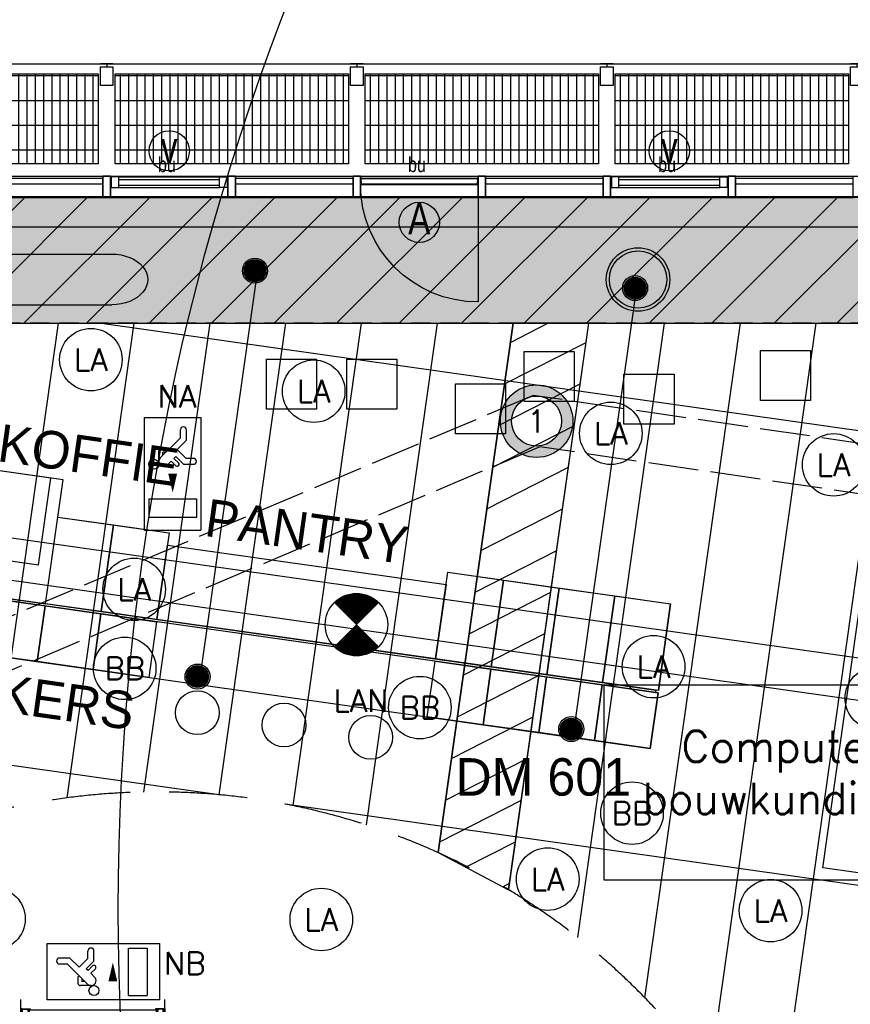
# Model space of a CAD drawing. Header units: millimetres. Extents: x -4107 to 114693, y -37499 to 54671.
# Tile 101 of 156: x 40525 to 47168, y 30649 to 38522. Entities that reach past the tile are written whole.
import ezdxf
from ezdxf.enums import TextEntityAlignment as Align

# ---------------------------------------------------------------- set-up
doc = ezdxf.new("R2010")
doc.units = ezdxf.units.MM
doc.header["$LTSCALE"] = 50
for name, pattern in [('XREF_06_Vloergoot installaties$0$E_GOOT5', [10, 8, -2]), ('XREF_06_werkset$0$B0403', [37.5, 25, -12.5]), ('XREF_06_werkset$0$B0702', [4.6875, 3.125, -1.5625])]:
    doc.linetypes.add(name, pattern=pattern)
for name, color, linetype in [('FOK_ BRANDSLANGHASPELS', 2, 'Continuous'), ('FOK_02B_SOLIDS', 253, 'Continuous'), ('FOK_05---_TEKST_25', 2, 'Continuous'), ('FOK_22_BINNENWANDEN', 2, 'Continuous'), ('FOK_72_VAST MEUBILAIR', 1, 'Continuous'), ('FOK_82_LOS MEUBILAIR', 1, 'Continuous'), ('XREF_06_PLAFOND$0$AA00VV4-_SOLID252', 254, 'Continuous'), ('XREF_06_PLAFOND$0$AA45----_PLAFONDAFW', 1, 'Continuous'), ('XREF_06_PLAFOND$0$AI45----_PLAFONDAFW', 2, 'Continuous'), ('XREF_06_Sprinkler installatie$0$WL$1----', 3, 'Continuous'), ('XREF_06_Sprinkler installatie$0$WL524---', 4, 'Continuous'), ('XREF_06_Sprinkler installatie$0$WL6516--', 4, 'Continuous'), ('XREF_06_verlichting$0$EL6311--', 3, 'Continuous'), ('XREF_06_verlichting$0$EL6350--', 3, 'Continuous'), ('XREF_06_Vloergoot installaties$0$EL6131--_VG', 3, 'Continuous'), ('XREF_06_Vloergoot installaties$0$EL6222--', 3, 'Continuous'), ('XREF_06_Vloergoot installaties$0$EM6131--', 1, 'Continuous'), ('XREF_06_werkset$0$AA23NH2-_STAAL', 242, 'Continuous'), ('XREF_06_werkset$0$AB24----_TRAPPEN', 7, 'Continuous'), ('XREF_06_werkset$0$AC31XI--_HOUT', 1, 'Continuous'), ('XREF_06_werkset$0$AI28XH2-_STAAL', 1, 'Continuous'), ('XREF_06_werkset$0$AI31----_BUITENKOZ', 242, 'Continuous'), ('XREF_06_werkset$0$AI31XH4-_ALUMINIUM', 242, 'Continuous'), ('XREF_06_werkset$0$AI32XH2-_STAAL', 242, 'Continuous'), ('XREF_06_werkset$0$AI32XI--_HOUT', 242, 'Continuous'), ('XREF_06_werkset$0$AI35----_PLAFONDS', 242, 'Continuous'), ('XREF_06_werkset$0$AL$1A---_ALGEMEEN', 7, 'Continuous'), ('XREF_06_werkset$0$AL$8A---_ABT-HULP', 241, 'Continuous'), ('XREF_06_werkset$0$AL21RO0-_GLASPLAAT', 2, 'Continuous'), ('XREF_06_werkset$0$AL23NH2-_STAAL', 1, 'Continuous'), ('XREF_06_werkset$0$AL281L4-_STREEPG-BOV', 242, 'XREF_06_werkset$0$B0403'), ('XREF_06_werkset$0$AL28XH2-_STAAL', 4, 'Continuous'), ('XREF_06_werkset$0$AL31----_BUITENKOZ', 2, 'Continuous'), ('XREF_06_werkset$0$AL31XH4-_ALUMINIUM', 2, 'Continuous'), ('XREF_06_werkset$0$AT$1A---_ALGEMEEN', 7, 'Continuous'), ('XREF_06_werkset$0$AT$8A---_HULPLIJNEN', 241, 'Continuous')]:
    doc.layers.add(name, color=color, linetype=linetype)
doc.styles.add('XREF_06_Sprinkler installatie$0$Standard', font='txt')
doc.styles.add('XREF_06_verlichting$0$BURO-018', font='simplex.shx', dxfattribs={"height": 180})
doc.styles.add('XREF_06_Vloergoot installaties$0$BURO-018', font='simplex.shx', dxfattribs={"height": 180})
doc.styles.add('XREF_06_Vloergoot installaties$0$buro-035', font='simplex.shx', dxfattribs={"height": 350})
doc.styles.add('XREF_06_werkset$0$00_100', font='ABTPR.SHX', dxfattribs={"width": 0.8, "height": 120})
doc.styles.add('XREF_06_werkset$0$02_100', font='B-GBP.SHX', dxfattribs={"width": 0.8, "height": 250})
doc.styles.add('XREF_06_werkset$0$02_50', font='ABTPR.SHX', dxfattribs={"width": 0.8, "height": 125})

# ---------------------------------------------------------------- blocks, each defined once
blk = doc.blocks.new('XREF_06_Sprinkler installatie$0$SP-KOP02')
at = {"color": 0, "linetype": 'Continuous'}
for p, q in [((-0.875, -0.023), (0.023, 0.875)), ((-0.847, -0.219), (0.219, 0.847)), ((-0.843, 0.233), (-0.233, 0.843)), ((-0.786, -0.383), (0.383, 0.786)), ((-0.702, -0.523), (0.523, 0.702)), ((-0.595, -0.641), (0.641, 0.595)), ((-0.469, -0.739), (0.739, 0.469)), ((-0.32, -0.815), (0.815, 0.32)), ((-0.144, -0.863), (0.863, 0.144)), ((0.072, -0.872), (0.872, -0.072)), ((0.381, -0.788), (0.788, -0.381))]:
    blk.add_line(p, q, dxfattribs=at)
at = {"color": 0, "linetype": 'Continuous', "const_width": 0.875}
blk.add_lwpolyline([(-0.438, 0, 1), (0.438, 0, 1)], format="xyb", close=True, dxfattribs=at)
at = {"color": 0, "linetype": 'Continuous'}
for radius in [1, 0.875]:
    blk.add_circle((0, 0), radius, dxfattribs=at)
at = {"color": 0, "linetype": 'Continuous', "style": 'XREF_06_Sprinkler installatie$0$Standard', "flags": 1}
for tag, p in [('SP_MATCODE', (2, 2)), ('SP_TEMP', (2, -3)), ('SP_DOORL', (2, -5)), ('SP_KFACT', (2, -7)), ('SP_SPRHK', (2, -9)), ('SP_KLEP', (2, -11))]:
    blk.add_attdef(tag, p, '', height=1, dxfattribs=at)
blk = doc.blocks.new('XREF_06_Sprinkler installatie')
at = {"layer": 'XREF_06_Sprinkler installatie$0$WL$1----'}
h = blk.add_hatch(dxfattribs=at)
h.set_pattern_fill('JIS_WOOD', color=256, scale=500, style=0)
h.set_pattern_definition([(45, (0, -36464.7), (-250, 250), [])])
h.paths.add_polyline_path([(30743.8, 36094.7), (95370.7, 36094.7), (86389.5, -27327.7), (59723.1, -18673.6), (68740.5, 7763.6), (69241.7, 10785.2), (68849, 13405.9), (67638.6, 16023.5), (65645.6, 18159.9), (63178.4, 19545.4), (60388.2, 20131.5), (28895, 21976)], flags=16)
h.paths.add_polyline_path([(29853.9, 37108.7), (96538.4, 37108.7), (87224.3, -28664.7), (58653.6, -19392.5), (68002.1, 8015.3), (68349.5, 9912.5), (68461.1, 10706.3), (68321.4, 11469.3), (68229.8, 12765.7), (68109.2, 13218.5), (67906.9, 13527.4), (67399.1, 14920.6), (67172.5, 15065.3), (66709.9, 15980.2), (66021.2, 16693), (65104.6, 17592.2), (63974.8, 18325.8), (62832.6, 18841.7), (59822.5, 19383.9), (28023.7, 21252.6)])
for points in [[(29853.9, 37108.7), (96538.4, 37108.7), (87224.3, -28664.7), (58653.6, -19392.5), (68002.1, 8015.3), (68349.5, 9912.5), (68461.1, 10706.3), (68321.4, 11469.3), (68229.8, 12765.7), (68109.2, 13218.5), (67906.9, 13527.4), (67399.1, 14920.6), (67172.5, 15065.3), (66709.9, 15980.2), (66021.2, 16693), (65104.6, 17592.2), (63974.8, 18325.8), (62832.6, 18841.7), (59822.5, 19383.9), (28023.7, 21252.6)], [(30743.8, 36094.7), (95370.7, 36094.7), (86389.5, -27327.7), (59723.1, -18673.6), (68740.5, 7763.6), (69241.7, 10785.2), (68849, 13405.9), (67638.6, 16023.5), (65645.6, 18159.9), (63178.4, 19545.4), (60388.2, 20131.5), (28895, 21976)]]:
    blk.add_lwpolyline(points, close=True, dxfattribs=at)
at = {"layer": 'XREF_06_Sprinkler installatie$0$WL524---'}
for p, q in [((42426.7, 36520.5), (41964.9, 33259.6)), ((45457.4, 36380.9), (44946, 32769.3)), ((34919.5, 34825), (49229.2, 32798.6))]:
    blk.add_line(p, q, dxfattribs=at)
at = {"layer": 'XREF_06_Sprinkler installatie$0$WL6516--', "xscale": 99.9999999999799, "yscale": 100, "zscale": 100, "rotation": 7.589429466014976}
for p in [(42406.9, 36515), (45447.2, 36375.8), (41947.3, 33269.7), (44935.8, 32849.5)]:
    blk.add_blockref('XREF_06_Sprinkler installatie$0$SP-KOP02', p, dxfattribs=at)
blk = doc.blocks.new('XREF_06_Vloergoot installaties$0$E00415')
at = {"linetype": 'Continuous'}
h = blk.add_hatch(color=0, dxfattribs=at)
edge = h.paths.add_edge_path()
edge.add_arc((0, 0), 2.9, 0, 360)
edge = h.paths.add_edge_path(flags=16)
edge.add_arc((0, 0), 2, 0, 360)
at = {"color": 0, "linetype": 'Continuous'}
for radius in [2.9, 2]:
    blk.add_circle((0, 0), radius, dxfattribs=at)
at = {"color": 0, "linetype": 'Continuous', "style": 'XREF_06_Vloergoot installaties$0$BURO-018'}
for tag, p in [('E_GKAST', (0, 8)), ('E_GROEP', (0, 5)), ('E_SGROEP', (4.5, 5))]:
    blk.add_attdef(tag, text='', height=1.8, dxfattribs=at).set_placement(p, align=Align.MIDDLE)
at = {"color": 0, "linetype": 'Continuous', "style": 'XREF_06_Vloergoot installaties$0$BURO-018', "flags": 1}
for tag, p in [('E_VERMCODE', (13, 5)), ('E_MATCODE', (0, 0))]:
    blk.add_attdef(tag, text='', height=1.8, dxfattribs=at).set_placement(p, align=Align.MIDDLE)
blk = doc.blocks.new('XREF_06_Vloergoot installaties')
at = {"layer": 'XREF_06_Vloergoot installaties$0$EL6131--_VG', "linetype": 'XREF_06_Vloergoot installaties$0$E_GOOT5'}
for p, q in [((44632.9, 35517.9), (38179.3, 32791.4)), ((50799.9, 34612.5), (44632.9, 35517.9)), ((44685.5, 35105.9), (38232.1, 32379.5)), ((50403.6, 34266.4), (44685.5, 35105.9))]:
    blk.add_line(p, q, dxfattribs=at)
at = {"layer": 'XREF_06_Vloergoot installaties$0$EM6131--', "color": 1}
blk.add_lwpolyline([(45199.5, 33202.9), (49789.5, 33202.9), (49789.5, 31640.8), (45199.5, 31640.8)], close=True, dxfattribs=at)
at = {"layer": 'XREF_06_Vloergoot installaties$0$EL6222--'}
ref = blk.add_blockref('XREF_06_Vloergoot installaties$0$E00415', (44659.2, 35311.9), dxfattribs=dict(at, xscale=99.99999999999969, yscale=100, zscale=100, rotation=352.2551880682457))
ref.add_attrib('E_GROEP', '1', dxfattribs={"layer": '0', "color": 1, "linetype": 'Continuous', "height": 180, "style": 'XREF_06_Vloergoot installaties$0$BURO-018'}).set_placement((44659.2, 35311.9), align=Align.MIDDLE)
at = {"layer": 'XREF_06_Vloergoot installaties$0$EM6131--', "insert": (47483.9, 32461.4), "char_height": 250, "width": 4590.048, "attachment_point": 5, "style": 'XREF_06_Vloergoot installaties$0$buro-035'}
blk.add_mtext('{\\C1;Computervloer door bouwkundige aannemer}', dxfattribs=at)
blk = doc.blocks.new('XREF_06_PLAFOND')
at = {"layer": 'XREF_06_PLAFOND$0$AA00VV4-_SOLID252'}
h = blk.add_hatch(color=256, dxfattribs=at)
edge = h.paths.add_edge_path()
edge.add_line((87220.1, -28652.8), (96531.3, 37099.7))
edge.add_line((96531.3, 37099.7), (29925.1, 37099.7))
edge.add_line((29925.1, 37099.7), (27765.5, 20607.3))
edge.add_line((27765.5, 20607.3), (31097.5, 20428.6))
edge.add_line((31097.5, 20428.6), (31103.1, 20519.4))
edge.add_line((31103.1, 20519.4), (31163, 20516.2))
edge.add_line((31163, 20516.2), (31182.2, 20829.6))
edge.add_line((31182.2, 20829.6), (60332.4, 19103.1))
edge.add_arc((59884.7, 10785.2), 8330, -18.83392, 86.91943, ccw=False)
edge.add_line((67768.7, 8096), (58457.3, -19218.5))
edge.add_line((58457.3, -19218.5), (58452.6, -19217))
edge.add_line((58452.6, -19217), (58423.3, -19307.3))
edge.add_line((58423.3, -19307.3), (87220.1, -28652.8))
edge = h.paths.add_edge_path(flags=16)
edge.add_arc((59884.7, 10785.2), 9330, 341.17597, 446.61048)
edge.add_line((60436.4, 20098.9), (31243.3, 21827.8))
edge.add_line((31243.3, 21827.8), (28955.1, 21950.5))
edge.add_line((28955.1, 21950.5), (30807, 36094.7))
edge.add_line((30807, 36094.7), (95373.9, 36094.7))
edge.add_line((95373.9, 36094.7), (86392.8, -27327.7))
edge.add_line((86392.8, -27327.7), (59702.3, -18665.8))
edge.add_line((59702.3, -18665.8), (68715.7, 7774.7))
at = {"layer": 'XREF_06_PLAFOND$0$AA45----_PLAFONDAFW'}
h = blk.add_hatch(dxfattribs=at)
h.set_pattern_fill('ANSI31', color=256, scale=2200, angle=342.02, style=0)
h.set_pattern_definition([(27.02, (0, 0), (-124.9329, 244.9832), [])])
h.paths.add_polyline_path([(43871.6, 31861.5), (44435.6, 31565), (45077, 36094.7), (44471.1, 36094.7)])
at = {"layer": 'XREF_06_PLAFOND$0$AI45----_PLAFONDAFW'}
h = blk.add_hatch(dxfattribs=at)
h.set_pattern_fill('_USER,_O', color=256, scale=1800, pattern_type=0)
h.set_pattern_definition([(351.94, (60508.5, -17546.5), (252.38, 1782.22), [])])
edge = h.paths.add_edge_path(flags=16)
edge.add_arc((41622.2, 26897.4), 5449.9, 0, 180)
edge.add_arc((41622.2, 26897.4), 5449.9, 180, 360)
h.paths.add_polyline_path([(49833.5, 30277.3), (51633.5, 30277.3), (51633.5, 27677.3), (49833.5, 27677.3)], flags=16)
edge = h.paths.add_edge_path(flags=16)
edge.add_arc((86127.3, 26613.5), 3800, 0, 180)
edge.add_arc((86127.3, 26613.5), 3800, 180, 360)
edge = h.paths.add_edge_path(flags=16)
edge.add_arc((74998.8, -10766.8), 5450, 0, 180)
edge.add_arc((74998.8, -10766.8), 5450, 180, 360)
edge = h.paths.add_edge_path()
edge.add_arc((59888.1, 10791.1), 9323.9, 341.24236, 446.62909)
edge.add_line((60436.4, 20098.9), (31243.3, 21827.8))
edge.add_line((31243.3, 21827.8), (28955.1, 21950.5))
edge.add_line((28955.1, 21950.5), (30807, 36094.7))
edge.add_line((30807, 36094.7), (95373.9, 36094.7))
edge.add_line((95373.9, 36094.7), (86392.8, -27327.7))
edge.add_line((86392.8, -27327.7), (59702.3, -18665.8))
edge.add_line((59702.3, -18665.8), (68716.8, 7792.9))
h = blk.add_hatch(dxfattribs=at)
h.set_pattern_fill('_USER,_O', color=256, scale=600, angle=90, pattern_type=0)
h.set_pattern_definition([(81.94, (95317.84, 35698.9), (-594.073, 84.126), [])])
edge = h.paths.add_edge_path(flags=16)
edge.add_arc((86127.3, 26613.5), 3800, 0, 360)
edge = h.paths.add_edge_path(flags=16)
edge.add_arc((74998.8, -10766.8), 5450, 0, 360)
edge = h.paths.add_edge_path(flags=16)
edge.add_arc((41622.2, 26897.4), 5449.9, 0, 360)
h.paths.add_polyline_path([(49933.5, 30177.3), (51533.5, 30177.3), (51533.5, 27777.3), (49933.5, 27777.3)], flags=16)
edge = h.paths.add_edge_path()
edge.add_arc((59888.1, 10791.1), 9323.9, 341.24236, 446.62909)
edge.add_line((60436.4, 20098.9), (31243.3, 21827.8))
edge.add_line((31243.3, 21827.8), (28955.1, 21950.5))
edge.add_line((28955.1, 21950.5), (30807, 36094.7))
edge.add_line((30807, 36094.7), (95373.9, 36094.7))
edge.add_line((95373.9, 36094.7), (86392.8, -27327.7))
edge.add_line((86392.8, -27327.7), (59702.3, -18665.8))
edge.add_line((59702.3, -18665.8), (68716.8, 7792.9))
at = {"layer": 'XREF_06_PLAFOND$0$AA45----_PLAFONDAFW'}
blk.add_lwpolyline([(43871.6, 31861.5), (44435.6, 31565), (45077, 36094.7), (44471.1, 36094.7)], close=True, dxfattribs=at)
blk = doc.blocks.new('XREF_06_verlichting$0$1115C2J')
at = {"color": 0, "linetype": 'Continuous'}
for p, q in [((-4.5, 5.5), (4.5, 5.5)), ((-4.5, 1), (-4.5, 5.5)), ((-1.24, 4.309), (-1.24, 4.91)), ((-0.76, 4.11), (-0.76, 4.91)), ((2, 5.15), (3.5, 5.15)), ((2, 1.35), (2, 5.15)), ((3.5, 5.15), (3.5, 1.35)), ((4.5, 1), (4.5, 5.5)), ((-2.681, 4.35), (-3.52, 4.35)), ((-1.94, 3.609), (-2.681, 4.35)), ((-1.24, 4.309), (-1.94, 3.609)), ((-1.374, 3.496), (-0.76, 4.11)), ((-2.88, 3.87), (-3.52, 3.87)), ((-1.271, 2.261), (-2.88, 3.87)), ((-1.233, 3.354), (-1.374, 3.496)), ((-0.872, 3.715), (-1.233, 3.354)), ((-0.646, 3.489), (-1.007, 3.128)), ((-1.94, 2.93), (-2.04, 2.83)), ((-2.04, 2.83), (-2.04, 2.344)), ((-1.714, 2.704), (-1.72, 2.697)), ((-1.72, 2.697), (-1.72, 2.464)), ((-1.474, 2.464), (-1.72, 2.464)), ((-0.705, 2.827), (-1.007, 3.128)), ((-0.988, 2.144), (-1.84, 2.144)), ((4.5, 1), (-4.5, 1)), ((2, 1.35), (3.5, 1.35))]:
    blk.add_line(p, q, dxfattribs=at)
blk.add_lwpolyline([(0.75, 4, 0, 0.7, 0), (0.75, 2.5, 0.7, 0.7, 0)], format="xyseb", dxfattribs=at)
blk.add_circle((-0.76, 1.75), 0.4, dxfattribs=at)
for centre, radius, start, end in [((-1, 4.91), 0.24, 0, 180), ((-3.52, 4.11), 0.24, 90, 270), ((-0.759, 3.602), 0.16, 315, 135), ((-0.988, 2.544), 0.4, 225, 45), ((-1.84, 2.344), 0.2, 180, 270)]:
    blk.add_arc(centre, radius, start, end, dxfattribs=at)
at = {"color": 0, "linetype": 'Continuous', "style": 'XREF_06_verlichting$0$BURO-018'}
for tag, p in [('E_GKAST', (0, 15.167)), ('E_GROEP', (0, 12.167)), ('E_SGROEP', (4.5, 12.167)), ('E_ARMCODE', (0, 8))]:
    blk.add_attdef(tag, text='', height=1.8, dxfattribs=at).set_placement(p, align=Align.MIDDLE)
blk = doc.blocks.new('XREF_06_verlichting$0$1115B3A')
at = {"color": 0, "linetype": 'Continuous'}
blk.add_circle((0, 0), 2.5, dxfattribs=at)
at = {"color": 0, "linetype": 'Continuous', "style": 'XREF_06_verlichting$0$BURO-018'}
for tag, p in [('E_GKAST', (0, 8)), ('E_GROEP', (0, 5)), ('E_SGROEP', (4.5, 5)), ('E_ARMCODE', (0, 0)), ('E_SLET', (4.5, -1))]:
    blk.add_attdef(tag, text='', height=1.8, dxfattribs=at).set_placement(p, align=Align.MIDDLE)
blk = doc.blocks.new('XREF_06_verlichting$0$E00018')
at = {"color": 0, "linetype": 'Continuous'}
for p, q in [((-1.768, -1.768), (1.768, 1.768)), ((1.768, -1.768), (-1.768, 1.768))]:
    blk.add_line(p, q, dxfattribs=at)
at = {"color": 0, "linetype": 'Continuous', "const_width": 2.5}
for points in [[(-0.884, 0.884, -0.198912), (0, 1.25, -0.198912), (0.884, 0.884, -1)], [(-0.884, -0.884, 0.198912), (0, -1.25, 0.198912), (0.884, -0.884, 1)]]:
    blk.add_lwpolyline(points, format="xyb", dxfattribs=at)
blk = doc.blocks.new('XREF_06_verlichting$0$1115B3A-NO1')
at = {"color": 0, "linetype": 'Continuous'}
blk.add_circle((0, 0), 2.5, dxfattribs=at)
at = {"color": 0, "zscale": 100}
blk.add_blockref('XREF_06_verlichting$0$E00018', (0, 0), dxfattribs=at)
at = {"color": 0, "linetype": 'Continuous', "style": 'XREF_06_verlichting$0$BURO-018'}
for tag, p in [('E_GKAST', (0, 8)), ('E_GROEP', (0, 5)), ('E_SGROEP', (4.5, 5)), ('E_ARMCODE', (0, 0)), ('E_SLET', (4.5, -1))]:
    blk.add_attdef(tag, text='', height=1.8, dxfattribs=at).set_placement(p, align=Align.MIDDLE)
blk = doc.blocks.new('XREF_06_verlichting$0$1115C2G')
at = {"color": 0, "linetype": 'Continuous'}
for p, q in [((-4.5, 5.5), (4.5, 5.5)), ((-4.5, 1), (-4.5, 5.5)), ((-1.24, 4.309), (-1.24, 4.91)), ((-0.76, 4.11), (-0.76, 4.91)), ((2, 5.15), (3.5, 5.15)), ((2, 1.35), (2, 5.15)), ((3.5, 5.15), (3.5, 1.35)), ((4.5, 1), (4.5, 5.5)), ((-2.681, 4.35), (-3.52, 4.35)), ((-1.94, 3.609), (-2.681, 4.35)), ((-1.24, 4.309), (-1.94, 3.609)), ((-1.374, 3.496), (-0.76, 4.11)), ((-2.88, 3.87), (-3.52, 3.87)), ((-1.271, 2.261), (-2.88, 3.87)), ((-1.233, 3.354), (-1.374, 3.496)), ((-0.872, 3.715), (-1.233, 3.354)), ((-0.646, 3.489), (-1.007, 3.128)), ((-1.94, 2.93), (-2.04, 2.83)), ((-2.04, 2.83), (-2.04, 2.344)), ((-1.714, 2.704), (-1.72, 2.697)), ((-1.72, 2.697), (-1.72, 2.464)), ((-1.474, 2.464), (-1.72, 2.464)), ((-0.705, 2.827), (-1.007, 3.128)), ((-0.988, 2.144), (-1.84, 2.144)), ((4.5, 1), (-4.5, 1)), ((2, 1.35), (3.5, 1.35))]:
    blk.add_line(p, q, dxfattribs=at)
blk.add_lwpolyline([(1.5, 3.25, 0, 0.7, 0), (0, 3.25, 0.7, 0.7, 0)], format="xyseb", dxfattribs=at)
blk.add_circle((-0.76, 1.75), 0.4, dxfattribs=at)
for centre, radius, start, end in [((-1, 4.91), 0.24, 0, 180), ((-3.52, 4.11), 0.24, 90, 270), ((-0.759, 3.602), 0.16, 315, 135), ((-0.988, 2.544), 0.4, 225, 45), ((-1.84, 2.344), 0.2, 180, 270)]:
    blk.add_arc(centre, radius, start, end, dxfattribs=at)
at = {"color": 0, "linetype": 'Continuous', "style": 'XREF_06_verlichting$0$BURO-018'}
for tag, p in [('E_GKAST', (0, 15.167)), ('E_GROEP', (0, 12.167)), ('E_SGROEP', (4.5, 12.167)), ('E_ARMCODE', (0, 8))]:
    blk.add_attdef(tag, text='', height=1.8, dxfattribs=at).set_placement(p, align=Align.MIDDLE)
blk = doc.blocks.new('XREF_06_verlichting')
at = {"layer": 'XREF_06_verlichting$0$EL6311--'}
ref = blk.add_blockref('XREF_06_verlichting$0$1115B3A', (41094.5, 35803.5), dxfattribs=dict(at, xscale=100, yscale=100, zscale=100))
ref.add_attrib('E_ARMCODE', 'LA', dxfattribs={"layer": '0', "color": 1, "linetype": 'Continuous', "height": 180, "style": 'XREF_06_verlichting$0$BURO-018'}).set_placement((41094.5, 35803.5), align=Align.MIDDLE)
ref = blk.add_blockref('XREF_06_verlichting$0$1115B3A', (42876.7, 35551.2), dxfattribs=dict(at, xscale=100, yscale=100, zscale=100))
ref.add_attrib('E_ARMCODE', 'LA', dxfattribs={"layer": '0', "color": 1, "linetype": 'Continuous', "height": 180, "style": 'XREF_06_verlichting$0$BURO-018'}).set_placement((42876.7, 35551.2), align=Align.MIDDLE)
ref = blk.add_blockref('XREF_06_verlichting$0$1115B3A', (45253, 35214.6), dxfattribs=dict(at, xscale=100, yscale=100, zscale=100))
ref.add_attrib('E_ARMCODE', 'LA', dxfattribs={"layer": '0', "color": 1, "linetype": 'Continuous', "height": 180, "style": 'XREF_06_verlichting$0$BURO-018'}).set_placement((45253, 35214.6), align=Align.MIDDLE)
ref = blk.add_blockref('XREF_06_verlichting$0$1115B3A', (47035.2, 34962.3), dxfattribs=dict(at, xscale=100, yscale=100, zscale=100))
ref.add_attrib('E_ARMCODE', 'LA', dxfattribs={"layer": '0', "color": 1, "linetype": 'Continuous', "height": 180, "style": 'XREF_06_verlichting$0$BURO-018'}).set_placement((47035.2, 34962.3), align=Align.MIDDLE)
ref = blk.add_blockref('XREF_06_verlichting$0$1115B3A', (41440.4, 33967.1), dxfattribs=dict(at, xscale=100, yscale=100, zscale=100))
ref.add_attrib('E_ARMCODE', 'LA', dxfattribs={"layer": '0', "color": 1, "linetype": 'Continuous', "height": 180, "style": 'XREF_06_verlichting$0$BURO-018'}).set_placement((41440.4, 33967.1), align=Align.MIDDLE)
ref = blk.add_blockref('XREF_06_verlichting$0$1115B3A-NO1', (43218.4, 33684.8), dxfattribs=dict(at, xscale=100, yscale=100, zscale=100))
ref.add_attrib('E_ARMCODE', 'LAN', dxfattribs={"layer": '0', "color": 1, "linetype": 'Continuous', "height": 180, "style": 'XREF_06_verlichting$0$BURO-018'}).set_placement((43255, 33077.4), align=Align.MIDDLE)
ref = blk.add_blockref('XREF_06_verlichting$0$1115B3A', (41365.1, 33335), dxfattribs=dict(at, xscale=100, yscale=100, zscale=100))
ref.add_attrib('E_ARMCODE', 'BB', dxfattribs={"layer": '0', "color": 1, "linetype": 'Continuous', "height": 180, "style": 'XREF_06_verlichting$0$BURO-018'}).set_placement((41365.1, 33335), align=Align.MIDDLE)
ref = blk.add_blockref('XREF_06_verlichting$0$1115B3A', (45594.7, 33348.3), dxfattribs=dict(at, xscale=100, yscale=100, zscale=100))
ref.add_attrib('E_ARMCODE', 'LA', dxfattribs={"layer": '0', "color": 1, "linetype": 'Continuous', "height": 180, "style": 'XREF_06_verlichting$0$BURO-018'}).set_placement((45594.7, 33348.3), align=Align.MIDDLE)
ref = blk.add_blockref('XREF_06_verlichting$0$1115B3A', (47376.9, 33095.9), dxfattribs=dict(at, xscale=100, yscale=100, zscale=100))
ref.add_attrib('E_ARMCODE', 'LA', dxfattribs={"layer": '0', "color": 1, "linetype": 'Continuous', "height": 180, "style": 'XREF_06_verlichting$0$BURO-018'}).set_placement((47376.9, 33095.9), align=Align.MIDDLE)
ref = blk.add_blockref('XREF_06_verlichting$0$1115B3A', (43725.3, 33021.2), dxfattribs=dict(at, xscale=100, yscale=100, zscale=100))
ref.add_attrib('E_ARMCODE', 'BB', dxfattribs={"layer": '0', "color": 1, "linetype": 'Continuous', "height": 180, "style": 'XREF_06_verlichting$0$BURO-018'}).set_placement((43725.3, 33021.2), align=Align.MIDDLE)
ref = blk.add_blockref('XREF_06_verlichting$0$1115B3A', (45422.6, 32177.4), dxfattribs=dict(at, xscale=100, yscale=100, zscale=100))
ref.add_attrib('E_ARMCODE', 'BB', dxfattribs={"layer": '0', "color": 1, "linetype": 'Continuous', "height": 180, "style": 'XREF_06_verlichting$0$BURO-018'}).set_placement((45422.6, 32177.4), align=Align.MIDDLE)
ref = blk.add_blockref('XREF_06_verlichting$0$1115B3A', (44748.3, 31650.2), dxfattribs=dict(at, xscale=100, yscale=100, zscale=100))
ref.add_attrib('E_ARMCODE', 'LA', dxfattribs={"layer": '0', "color": 1, "linetype": 'Continuous', "height": 180, "style": 'XREF_06_verlichting$0$BURO-018'}).set_placement((44748.3, 31650.2), align=Align.MIDDLE)
ref = blk.add_blockref('XREF_06_verlichting$0$1115B3A', (40318.9, 31332.3), dxfattribs=dict(at, xscale=100, yscale=100, zscale=100, rotation=270))
ref.add_attrib('E_ARMCODE', 'LA', dxfattribs={"layer": '0', "color": 1, "linetype": 'Continuous', "height": 180, "style": 'XREF_06_verlichting$0$BURO-018'}).set_placement((40318.9, 31332.3), align=Align.MIDDLE)
ref = blk.add_blockref('XREF_06_verlichting$0$1115B3A', (42937, 31327.1), dxfattribs=dict(at, xscale=100, yscale=100, zscale=100, rotation=270))
ref.add_attrib('E_ARMCODE', 'LA', dxfattribs={"layer": '0', "color": 1, "linetype": 'Continuous', "height": 180, "style": 'XREF_06_verlichting$0$BURO-018'}).set_placement((42937, 31327.1), align=Align.MIDDLE)
ref = blk.add_blockref('XREF_06_verlichting$0$1115B3A', (46530.5, 31397.8), dxfattribs=dict(at, xscale=100, yscale=100, zscale=100))
ref.add_attrib('E_ARMCODE', 'LA', dxfattribs={"layer": '0', "color": 1, "linetype": 'Continuous', "height": 180, "style": 'XREF_06_verlichting$0$BURO-018'}).set_placement((46530.5, 31397.8), align=Align.MIDDLE)
at = {"layer": 'XREF_06_verlichting$0$EL6350--'}
ref = blk.add_blockref('XREF_06_verlichting$0$1115C2G', (41423.6, 34890.9), dxfattribs=dict(at, xscale=100, yscale=100, zscale=100, rotation=270))
ref.add_attrib('E_ARMCODE', 'NA', dxfattribs={"layer": '0', "color": 1, "linetype": 'Continuous', "height": 180, "style": 'XREF_06_verlichting$0$BURO-018'}).set_placement((41783.6, 35509.9), align=Align.MIDDLE)
ref = blk.add_blockref('XREF_06_verlichting$0$1115C2J', (41195.1, 30583.9), dxfattribs=dict(at, xscale=100, yscale=100, zscale=100))
ref.add_attrib('E_ARMCODE', 'NB', dxfattribs={"layer": '0', "color": 1, "linetype": 'Continuous', "height": 180, "style": 'XREF_06_verlichting$0$BURO-018'}).set_placement((41845.7, 30976.2), align=Align.MIDDLE)
blk = doc.blocks.new('XREF_06_werkset$0$281B508F')
for radius in [254, 229]:
    blk.add_circle((0, 0), radius)
blk = doc.blocks.new('XREF_06_werkset$0$V-H-28X00B_09145B1')
at = {"layer": 'XREF_06_werkset$0$AI28XH2-_STAAL'}
for p, q in [((39711.9, 36647.7), (41261.9, 36647.7)), ((39711.9, 36241.7), (41261.9, 36241.7))]:
    blk.add_line(p, q, dxfattribs=at)
at = {"layer": 'XREF_06_werkset$0$AI28XH2-_STAAL', "extrusion": (0, 0, -1)}
blk.add_ellipse((41261.9, 36444.7), major_axis=(287.1, 0), ratio=0.707107, start_param=4.712389, end_param=7.853982, dxfattribs=at)
at = {"layer": 'XREF_06_werkset$0$AL28XH2-_STAAL'}
blk.add_blockref('XREF_06_werkset$0$281B508F', (45470.5, 36444.7), dxfattribs=at)
blk = doc.blocks.new('XREF_06_werkset$0$281KOF8D')
blk.add_lwpolyline([(-50, -75), (50, -75), (50, 75), (-50, 75)], close=True)
blk = doc.blocks.new('XREF_06_werkset$0$V-H-00-01ZX_09145B1')
at = {"layer": 'XREF_06_werkset$0$AA23NH2-_STAAL', "color": 13}
for p, q in [((67, 805.2), (1933, 805.2)), ((107.9, 820), (107.9, 100)), ((173.9, 820), (173.9, 100)), ((239.9, 820), (239.9, 100)), ((305.9, 820), (305.9, 100)), ((371.9, 820), (371.9, 100)), ((437.9, 820), (437.9, 100)), ((503.9, 820), (503.9, 100)), ((569.9, 820), (569.9, 100)), ((635.9, 820), (635.9, 100)), ((701.9, 820), (701.9, 100)), ((767.9, 820), (767.9, 100)), ((833.9, 820), (833.9, 100)), ((899.9, 820), (899.9, 100)), ((965.9, 820), (965.9, 100)), ((1031.9, 820), (1031.9, 100)), ((1097.9, 820), (1097.9, 100)), ((1163.9, 820), (1163.9, 100)), ((1229.9, 820), (1229.9, 100)), ((1295.9, 820), (1295.9, 100)), ((1361.9, 820), (1361.9, 100)), ((1427.9, 820), (1427.9, 100)), ((1493.9, 820), (1493.9, 100)), ((1559.9, 820), (1559.9, 100)), ((1625.9, 820), (1625.9, 100)), ((1691.9, 820), (1691.9, 100)), ((1757.9, 820), (1757.9, 100)), ((1823.9, 820), (1823.9, 100)), ((1889.9, 820), (1889.9, 100)), ((67, 607.2), (1933, 607.2)), ((67, 409.2), (1933, 409.2)), ((67, 211.2), (1933, 211.2))]:
    blk.add_line(p, q, dxfattribs=at)
at = {"layer": 'XREF_06_werkset$0$AI28XH2-_STAAL'}
for p, q in [((-50, 901), (50, 901)), ((1950, 901), (2050, 901))]:
    blk.add_line(p, q, dxfattribs=at)
at = {"layer": 'XREF_06_werkset$0$AL21RO0-_GLASPLAAT', "color": 3}
blk.add_lwpolyline([(0, 900), (2000, 900)], dxfattribs=at)
at = {"layer": 'XREF_06_werkset$0$AL23NH2-_STAAL'}
blk.add_lwpolyline([(1933, 100), (67, 100), (67, 820), (67, 820), (67, 820), (1933, 820), (1933, 100), (1933, 100)], close=True, dxfattribs=at)
at = {"layer": 'XREF_06_werkset$0$AL28XH2-_STAAL'}
for p, q in [((0, 901), (0, 875)), ((2000, 901), (2000, 875))]:
    blk.add_line(p, q, dxfattribs=at)
at = {"layer": 'XREF_06_werkset$0$AL28XH2-_STAAL', "xscale": -1}
for p in [(0, 800), (2000, 800)]:
    blk.add_blockref('XREF_06_werkset$0$281KOF8D', p, dxfattribs=at)
blk = doc.blocks.new('XREF_06_werkset$0$V-K-39-003Y_B09145W02')
at = {"color": 0, "linetype": 'ByBlock'}
blk.add_lwpolyline([(-60, -9), (-60, 161), (0, 161), (0, -9)], close=True, dxfattribs=at)
blk = doc.blocks.new('XREF_06_werkset$0$V-K-39-003_B09145W02')
at = {"color": 0, "linetype": 'ByBlock'}
blk.add_lwpolyline([(60, -9), (60, 161), (0, 161), (0, -9)], close=True, dxfattribs=at)
blk = doc.blocks.new('XREF_06_werkset$0$P-H-31-00Z_09145B1')
at = {"layer": 'XREF_06_werkset$0$AI31----_BUITENKOZ'}
for p, q in [((60, 80.5), (1000, 80.5)), ((60, -89.5), (1000, -89.5))]:
    blk.add_line(p, q, dxfattribs=at)
blk.add_lwpolyline([(1000, 15.5), (1000, -924.5, -0.41421), (60, 15.5)], format="xyb", dxfattribs=at)
at = {"layer": 'XREF_06_werkset$0$AL$1A---_ALGEMEEN'}
blk.add_circle((530, -288), 161, dxfattribs=at)
at = {"layer": 'XREF_06_werkset$0$AL31----_BUITENKOZ'}
blk.add_line((60, 15.5), (1000, 15.5), dxfattribs=at)
blk.add_lwpolyline([(64, 20.5), (996, 20.5), (998, 60.5), (62, 60.5)], close=True, dxfattribs=at)
for name, p in [('XREF_06_werkset$0$V-K-39-003_B09145W02', (0, -80.5)), ('XREF_06_werkset$0$V-K-39-003Y_B09145W02', (1060, -80.5))]:
    blk.add_blockref(name, p, dxfattribs=at)
at = {"layer": 'XREF_06_werkset$0$AT$1A---_ALGEMEEN', "color": 7, "style": 'XREF_06_werkset$0$02_100', "width": 0.8}
blk.add_text('A', height=250, dxfattribs=at).set_placement((530, -259.2), align=Align.MIDDLE_CENTER)
at = {"layer": 'XREF_06_werkset$0$AT$8A---_HULPLIJNEN', "color": 1, "style": 'XREF_06_werkset$0$00_100', "width": 0.8}
blk.add_text('bu', height=120, dxfattribs=at).set_placement((440.1, 113.8))
blk = doc.blocks.new('XREF_06_werkset$0$V-H-31-00K_B09145W02')
at = {"layer": 'XREF_06_werkset$0$AI31----_BUITENKOZ'}
for p, q in [((60, 80.5), (1000, 80.5)), ((60, -89.5), (1000, -89.5))]:
    blk.add_line(p, q, dxfattribs=at)
at = {"layer": 'XREF_06_werkset$0$AL31----_BUITENKOZ'}
for p, q in [((60, 65.5), (1000, 65.5)), ((60, 20.5), (1000, 20.5))]:
    blk.add_line(p, q, dxfattribs=at)
for name, p in [('XREF_06_werkset$0$V-K-39-003_B09145W02', (0, -80.5)), ('XREF_06_werkset$0$V-K-39-003Y_B09145W02', (1060, -80.5))]:
    blk.add_blockref(name, p, dxfattribs=at)
blk = doc.blocks.new('XREF_06_werkset$0$V-K-39-005Y_B09145W02')
at = {"color": 0}
blk.add_lwpolyline([(-67, 0), (-67, 85), (0, 85), (0, 0)], close=True, dxfattribs=at)
blk = doc.blocks.new('XREF_06_werkset$0$V-K-39-005_B09145W02')
at = {"color": 0}
blk.add_lwpolyline([(67, 0), (67, 85), (0, 85), (0, 0)], close=True, dxfattribs=at)
blk = doc.blocks.new('XREF_06_werkset$0$V-H-31-00J_B09145W02')
at = {"layer": 'XREF_06_werkset$0$AI31XH4-_ALUMINIUM'}
for p, q in [((60, 80.5), (1000, 80.5)), ((127, 75.5), (933, 75.5)), ((127, -9.5), (933, -9.5)), ((60, -89.5), (1000, -89.5))]:
    blk.add_line(p, q, dxfattribs=at)
at = {"layer": 'XREF_06_werkset$0$AL$1A---_ALGEMEEN'}
blk.add_circle((530, 284), 161, dxfattribs=at)
at = {"layer": 'XREF_06_werkset$0$AL31XH4-_ALUMINIUM'}
for p, q in [((127, 55.5), (933, 55.5)), ((127, 10.5), (933, 10.5))]:
    blk.add_line(p, q, dxfattribs=at)
for name, p in [('XREF_06_werkset$0$V-K-39-003_B09145W02', (0, -80.5)), ('XREF_06_werkset$0$V-K-39-003Y_B09145W02', (1060, -80.5))]:
    blk.add_blockref(name, p, dxfattribs=at)
at = {"layer": 'XREF_06_werkset$0$AL31XH4-_ALUMINIUM', "xscale": 0.8955223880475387}
for name, p in [('XREF_06_werkset$0$V-K-39-005_B09145W02', (67, -9.5)), ('XREF_06_werkset$0$V-K-39-005Y_B09145W02', (993, -9.5))]:
    blk.add_blockref(name, p, dxfattribs=at)
at = {"layer": 'XREF_06_werkset$0$AT$1A---_ALGEMEEN', "color": 7, "style": 'XREF_06_werkset$0$02_100', "width": 0.8}
blk.add_text('v', height=250, dxfattribs=at).set_placement((530, 312.8), align=Align.MIDDLE_CENTER)
at = {"layer": 'XREF_06_werkset$0$AT$8A---_HULPLIJNEN', "color": 1, "style": 'XREF_06_werkset$0$00_100', "width": 0.8}
blk.add_text('bu', height=120, dxfattribs=at).set_placement((440.1, 113.8))
blk = doc.blocks.new('XREF_06_werkset$0$V-H-31X001_B09145W02')
at = {"layer": 'XREF_06_werkset$0$AC31XI--_HOUT'}
blk.add_lwpolyline([(1067, 1.5, -0.413794), (53, -1011), (53, 1.5)], format="xyb", dxfattribs=at)
at = {"layer": 'XREF_06_werkset$0$AI32XH2-_STAAL'}
for points in [[(-15, 0), (-5, 0), (-5, 50), (-15, 50)], [(1135, 0), (1125, 0), (1125, 50), (1135, 50)]]:
    blk.add_lwpolyline(points, close=True, dxfattribs=at)
at = {"layer": 'XREF_06_werkset$0$AI32XH2-_STAAL', "color": 1}
for points in [[(-3.5, 50), (56.5, 50, -0.414214), (58, 48.5), (58, 48.5, -0.414214), (56.5, 47), (37, 47, 0.414214), (35, 45), (35, 45, 0.414214), (37, 43), (43.5, 43, -0.414214), (45, 41.5), (45, 7, 0.668179), (45, 7), (45, 7), (45, 1.5, -0.414214), (43.5, 0), (-3.5, 0, -0.414214), (-5, 1.5), (-5, 48.5, -0.414214)], [(56.5, 48.5), (56.5, 48.4), (36.9, 48.4, 0.414214), (33.5, 45), (33.5, 45, 0.414214), (37, 41.5), (43.5, 41.5), (43.5, 8.5), (43.5, 8.5, -0.672776), (43.5, 8.5), (43.5, 1.5), (-3.5, 1.5), (-3.5, 48.5)], [(1123.5, 50), (1063.5, 50, 0.414214), (1062, 48.5), (1062, 48.5, 0.414214), (1063.5, 47), (1083, 47, -0.414214), (1085, 45), (1085, 45, -0.414214), (1083, 43), (1076.5, 43, 0.414214), (1075, 41.5), (1075, 7, -0.668179), (1075, 7), (1075, 7), (1075, 1.5, 0.414214), (1076.5, 0), (1123.5, 0, 0.414214), (1125, 1.5), (1125, 48.5, 0.414214)], [(1063.5, 48.5), (1063.5, 48.4), (1083.1, 48.4, -0.414214), (1086.5, 45), (1086.5, 45, -0.414214), (1083, 41.5), (1076.5, 41.5), (1076.5, 8.5), (1076.5, 8.5, 0.672776), (1076.5, 8.5), (1076.5, 1.5), (1123.5, 1.5), (1123.5, 48.5)]]:
    blk.add_lwpolyline(points, format="xyb", close=True, dxfattribs=at)
at = {"layer": 'XREF_06_werkset$0$AI32XI--_HOUT', "color": 2}
blk.add_lwpolyline([(53, 3), (1067, 3), (1067, 43), (53, 43)], close=True, dxfattribs=at)
at = {"layer": 'XREF_06_werkset$0$AL$8A---_ABT-HULP'}
for points in [[(-15, -75), (-15, 125)], [(1135, -75), (1135, 125)], [(35, 1.5), (35, 1.5)]]:
    blk.add_lwpolyline(points, dxfattribs=at)
at = {"layer": 'XREF_06_werkset$0$AB24----_TRAPPEN', "color": 7, "style": 'XREF_06_werkset$0$02_50', "width": 0.8}
blk.add_attdef('MERK', (97.7, -182.3), '', height=125, dxfattribs=at)
blk = doc.blocks.new('XREF_06_werkset')
at = {"layer": 'XREF_06_werkset$0$AI32XI--_HOUT'}
blk.add_line((30071.3, 36864.7), (96260.2, 36864.3), dxfattribs=at)
at = {"layer": 'XREF_06_werkset$0$AI35----_PLAFONDS', "linetype": 'XREF_06_werkset$0$B0702'}
blk.add_lwpolyline([(68715.7, 7774.7), (59702.3, -18665.8), (86392.8, -27327.7), (95373.9, 36094.7), (30807, 36094.7), (28955, 21950.5), (31243.3, 21827.8), (60436.4, 20098.9, -0.495504)], format="xyb", close=True, dxfattribs=at)
at = {"layer": 'XREF_06_werkset$0$AL281L4-_STREEPG-BOV', "ltscale": 0.5}
blk.add_arc((41622.5, 26897.4), 5449.9, 42.97221, 137.02779, dxfattribs=at)
for name, p in [('XREF_06_werkset$0$V-H-00-01ZX_09145B1', (39220.9, 37269.7)), ('XREF_06_werkset$0$V-H-00-01ZX_09145B1', (41220.9, 37269.7)), ('XREF_06_werkset$0$V-H-00-01ZX_09145B1', (43220.9, 37269.7)), ('XREF_06_werkset$0$V-H-00-01ZX_09145B1', (45220.9, 37269.7)), ('XREF_06_werkset$0$V-H-31-00J_B09145W02', (41190.9, 37189.2)), ('XREF_06_werkset$0$V-H-31-00J_B09145W02', (45190.9, 37189.2)), ('XREF_06_werkset$0$P-H-31-00Z_09145B1', (43190.9, 37189.2)), ('XREF_06_werkset$0$V-H-31-00K_B09145W02', (40190.9, 37189.2)), ('XREF_06_werkset$0$V-H-31-00K_B09145W02', (42190.9, 37189.2)), ('XREF_06_werkset$0$V-H-31-00K_B09145W02', (43190.9, 37189.2)), ('XREF_06_werkset$0$V-H-31-00K_B09145W02', (44190.9, 37189.2)), ('XREF_06_werkset$0$V-H-31-00K_B09145W02', (46190.9, 37189.2)), ('XREF_06_werkset$0$V-H-28X00B_09145B1', (0, 0))]:
    blk.add_blockref(name, p)
ref = blk.add_blockref('XREF_06_werkset$0$V-H-31X001_B09145W02', (41670, 30562.3), dxfattribs=dict(xscale=-1, rotation=359.9984016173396))
ref.add_attrib('MERK', 's.02c ', (-41175.1, 30380), dxfattribs={"layer": 'XREF_06_werkset$0$AB24----_TRAPPEN', "color": 7, "extrusion": (0, 0, -1), "height": 125, "rotation": 0.0016, "style": 'XREF_06_werkset$0$02_50', "text_generation_flag": 2, "width": 0.8})
blk = doc.blocks.new('A$C4D8164B4')
at = {"layer": 'FOK_ BRANDSLANGHASPELS', "color": 2}
blk.add_circle((20000, 20000), 20000, dxfattribs=at)
blk = doc.blocks.new('6e ontmoetingsgebied 01')
at = {"layer": 'FOK_72_VAST MEUBILAIR', "color": 253}
for points in [[(-5516, 3404.9), (-2347.7, 2956.2), (-2852.4, -608.2), (-6020.8, -159.6)], [(-13036.6, 3074.6), (-13134.8, 2381.5), (-12293.2, 2262.3), (-12195, 2955.4)], [(-12138.1, 2644.4), (-11692.5, 2581.3), (-11790.7, 1888.2), (-12236.2, 1951.3)], [(-11692.5, 2581.3), (-11247, 2518.2), (-11345.1, 1825.1), (-11790.7, 1888.2)], [(-9019.2, 2202.7), (-8573.7, 2139.6), (-8671.8, 1446.5), (-9117.4, 1509.6)], [(-8573.7, 2139.6), (-8128.1, 2076.5), (-8226.2, 1383.4), (-8671.8, 1446.5)], [(-8128.1, 2076.5), (-7682.5, 2013.4), (-7780.7, 1320.3), (-8226.2, 1383.4)], [(-12684.3, 1996.6), (-12238.8, 1933.5), (-12301.9, 1487.9), (-12747.4, 1551)], [(-7682.5, 2013.4), (-7237, 1950.3), (-7335.1, 1257.3), (-7780.7, 1320.3)], [(-12238.8, 1933.5), (-11793.2, 1870.4), (-11856.3, 1424.8), (-12301.9, 1487.9)], [(-7237, 1950.3), (-7237, 1950.3), (-7335.1, 1257.3), (-7335.1, 1257.3)], [(-11793.2, 1870.4), (-11347.7, 1807.3), (-11410.7, 1361.7), (-11856.3, 1424.8)], [(-9119.9, 1491.8), (-8674.3, 1428.7), (-8737.4, 983.2), (-9183, 1046.3)], [(-8674.3, 1428.7), (-8228.8, 1365.6), (-8291.9, 920.1), (-8737.4, 983.2)], [(-8228.8, 1365.6), (-7783.2, 1302.5), (-7846.3, 857), (-8291.9, 920.1)], [(-7783.2, 1302.5), (-7337.7, 1239.4), (-7400.8, 793.9), (-7846.3, 857)], [(-7337.7, 1239.4), (-7337.7, 1239.4), (-7400.8, 793.9), (-7400.8, 793.9)]]:
    blk.add_lwpolyline(points, close=True, dxfattribs=at)
at = {"layer": 'FOK_72_VAST MEUBILAIR'}
for points in [[(-15355.1, 2393), (-12236.2, 1951.3), (-12096, 2941.4), (-15214.9, 3383.1)], [(-12236.2, 1951.3), (-12138.1, 2644.4), (-11247, 2518.2), (-11345.1, 1825.1)], [(-11345.1, 1825.1), (-11261, 2419.2), (-9033.2, 2103.7), (-9117.4, 1509.6)], [(-14529.6, 1803.4), (-7400.8, 793.9), (-7337.7, 1239.4), (-14466.5, 2248.9)], [(-14446.7, 2246.1), (-14444.2, 2264), (-7354.9, 1260.1), (-7357.5, 1242.2)], [(-9117.4, 1509.6), (-9019.2, 2202.7), (-7237, 1950.3), (-7335.1, 1257.3)]]:
    blk.add_lwpolyline(points, close=True, dxfattribs=at)
for centre in [(-11021.5, 1079.4), (-10328.4, 981.2), (-9635.3, 883.1)]:
    blk.add_circle(centre, 175, dxfattribs=at)
at = {"layer": 'FOK_05---_TEKST_25', "char_height": 300, "width": 57960.996, "attachment_point": 1, "rotation": 351.94}
for s, insert in [('{\\fCentury Gothic|b0|i0|c0|p34;KOFFIE}', (-12588.2, 3390)), ('{\\fCentury Gothic|b0|i0|c0|p34;PANTRY}', (-10931.3, 2791.4)), ('{\\fCentury Gothic|b0|i0|c0|p34;51 LOCKERS}', (-13958.7, 1584.3))]:
    blk.add_mtext(s, dxfattribs=dict(at, insert=insert))
blk = doc.blocks.new('A$C2E020E10')
blk.add_lwpolyline([(0, 400), (400, 400), (400, 0), (0, 0)], close=True)
blk = doc.blocks.new('A$C2A1254BC')
at = {"layer": 'FOK_82_LOS MEUBILAIR'}
for p in [(2059.8, 257.4), (3949.1, 266), (0, 196.1), (642.8, 196.1), (2858.5, 77.2), (1510.2, 0)]:
    blk.add_blockref('A$C2E020E10', p, dxfattribs=at)

msp = doc.modelspace()

# ---------------------------------------------------------------- block references
for name in ['XREF_06_werkset', 'XREF_06_PLAFOND', 'XREF_06_PLAFOND', 'XREF_06_Sprinkler installatie', 'XREF_06_Sprinkler installatie', 'XREF_06_Vloergoot installaties', 'XREF_06_Vloergoot installaties']:
    msp.add_blockref(name, (0, 0))
at = {"layer": 'FOK_ BRANDSLANGHASPELS', "color": 5}
msp.add_blockref('A$C4D8164B4', (17554.1, 14671.5), dxfattribs=at)
at = {"layer": 'FOK_02B_SOLIDS'}
for name, p in [('A$C2A1254BC', (42499.6, 35210.7)), ('6e ontmoetingsgebied 01', (52967.9, 31900.9))]:
    msp.add_blockref(name, p, dxfattribs=at)
at = {"layer": 'FOK_22_BINNENWANDEN', "color": 5}
msp.add_blockref('A$C4D8164B4', (41313.6, 11409.4), dxfattribs=at)
at = {"layer": 'FOK_22_BINNENWANDEN'}
msp.add_blockref('XREF_06_verlichting', (0, 0), dxfattribs=at)

# ---------------------------------------------------------------- texts
at = {"layer": 'FOK_72_VAST MEUBILAIR', "color": 2, "insert": (44010, 32617.2), "char_height": 300, "width": 57960.996, "attachment_point": 1}
msp.add_mtext('{\\fCentury Gothic|b0|i0|c0|p34;DM 601}', dxfattribs=at)

doc.saveas('drawing.dxf')
